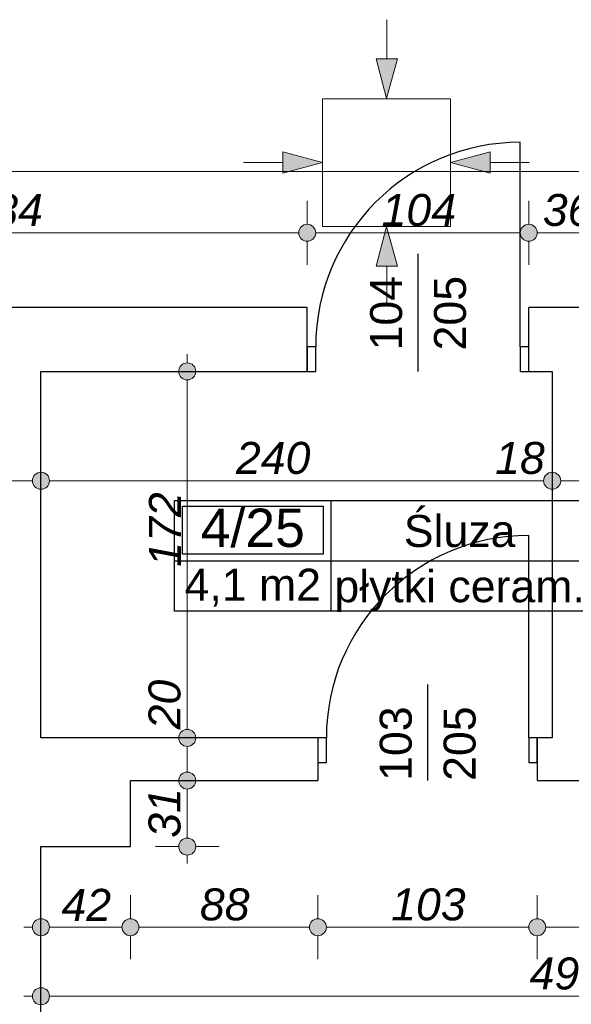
# Model space of a CAD drawing. Header units: millimetres. Extents: x -170998 to -45998, y 10557 to 52557.
# Tile 39 of 92: x -118308 to -115718, y 28669 to 33290. Entities that reach past the tile are written whole.
import ezdxf
from ezdxf.enums import TextEntityAlignment as Align

# ---------------------------------------------------------------- set-up
doc = ezdxf.new("R2010")
doc.units = ezdxf.units.MM
doc.header["$MEASUREMENT"] = 0
for name, color, linetype in [('Drzwi', 7, 'Continuous'), ('Linia', 7, 'Continuous'), ('Obiekt', 7, 'Continuous'), ('Strefa', 7, 'Continuous'), ('Słup', 7, 'Continuous'), ('Wymiary', 7, 'Continuous'), ('Ściana', 7, 'Continuous')]:
    doc.layers.add(name, color=color, linetype=linetype)
doc.styles.add('Arial', font='txt')
doc.dimstyles.new('GENERATED_STYLE__1', dxfattribs={"dimtxt": 150, "dimasz": 152, "dimexe": 0.18, "dimexo": 0, "dimgap": 0.09, "dimtad": 1, "dimtih": 1, "dimtoh": 1, "dimlfac": 0.1, "dimzin": 0, "dimdsep": 46, "dimtxsty": 'Arial', "dimblk": 'ARROWHEAD_11', "dimblk1": 'ARROWHEAD_11', "dimblk2": 'ARROWHEAD_11', "dimcen": 0.09, "dimclrd": 114, "dimclre": 114, "dimclrt": 114, "dimazin": 0, "dimtfac": 1, "dimtdec": 4, "dimtmove": 0, "dimatfit": 3, "dimfxl": 1, "dimtolj": 1, "dimtzin": 0, "dimarcsym": 0})
doc.dimstyles.new('GENERATED_STYLE__2', dxfattribs={"dimtxt": 150, "dimasz": 152, "dimexe": 0.18, "dimexo": 0, "dimgap": 0.09, "dimtad": 1, "dimlfac": 0.1, "dimzin": 0, "dimdsep": 46, "dimtxsty": 'Arial', "dimblk": 'ARROWHEAD_11', "dimblk1": 'ARROWHEAD_11', "dimblk2": 'ARROWHEAD_11', "dimcen": 0.09, "dimclrd": 114, "dimclre": 114, "dimclrt": 114, "dimazin": 0, "dimtfac": 1, "dimtdec": 4, "dimtmove": 0, "dimatfit": 3, "dimfxl": 1, "dimtolj": 1, "dimtzin": 0, "dimarcsym": 0})

# ---------------------------------------------------------------- blocks, each defined once
blk = doc.blocks.new('Śluza_4_25_25', base_point=(-116846.6, 30750.3))
at = {"layer": 'Strefa'}
for p, q in [((-117580.6, 31033.1), (-115638.4, 31033.1)), ((-117580.6, 30514.6), (-117580.6, 31033.1)), ((-117543.9, 31007.2), (-116883.3, 31007.2)), ((-117543.9, 30780.9), (-117543.9, 31007.2)), ((-116883.3, 31007.2), (-116883.3, 30780.9)), ((-116846.6, 31033.1), (-116846.6, 30514.6)), ((-115638.4, 31033.1), (-115638.4, 30514.6)), ((-116883.3, 30780.9), (-117543.9, 30780.9)), ((-117580.6, 30750.3), (-115638.4, 30750.3)), ((-115638.4, 30514.6), (-117580.6, 30514.6))]:
    blk.add_line(p, q, dxfattribs=at)
at = {"layer": 'Strefa', "style": 'Arial'}
for tag, height, p in [('ROOM_NUMBER', 180, (-117213.6, 30905.2)), ('ROOM_NAME', 150, (-116242.5, 30890.5)), ('ROOM_CALC_AREA', 150, (-117213.6, 30638.2)), ('floor_f', 150, (-116242.5, 30631.2))]:
    blk.add_attdef(tag, text='', height=height, dxfattribs=at).set_placement(p, align=Align.MIDDLE_CENTER)
blk = doc.blocks.new('*D196')
at = {"layer": 'Wymiary', "linetype": 'Continuous', "lineweight": 13}
for points in [[(-119758, 32289.6), (-119761.1, 32304.9), (-119769.7, 32317.9), (-119782.7, 32326.5), (-119798, 32329.6), (-119813.3, 32326.5), (-119826.3, 32317.9), (-119835, 32304.9), (-119838, 32289.6), (-119835, 32274.3), (-119826.3, 32261.3), (-119813.3, 32252.6), (-119798, 32249.6), (-119782.7, 32252.6), (-119769.7, 32261.3), (-119761.1, 32274.3)], [(-116918, 32289.6), (-116921.1, 32304.9), (-116929.7, 32317.9), (-116942.7, 32326.5), (-116958, 32329.6), (-116973.3, 32326.5), (-116986.3, 32317.9), (-116995, 32304.9), (-116998, 32289.6), (-116995, 32274.3), (-116986.3, 32261.3), (-116973.3, 32252.6), (-116958, 32249.6), (-116942.7, 32252.6), (-116929.7, 32261.3), (-116921.1, 32274.3)]]:
    blk.add_hatch(color=114, dxfattribs=at).paths.add_polyline_path(points)
at = {"layer": 'Wymiary', "color": 114, "lineweight": 13}
for p, q in [((-119798, 32329.6), (-119798, 32439.6)), ((-116958, 32329.6), (-116958, 32439.6)), ((-119798, 32139.6), (-119798, 32249.6)), ((-119758, 32289.6), (-116998, 32289.6)), ((-116958, 32139.6), (-116958, 32249.6))]:
    blk.add_line(p, q, dxfattribs=at)
for centre in [(-119798, 32289.6), (-116958, 32289.6)]:
    blk.add_circle(centre, 40, dxfattribs=at)
at = {"layer": 'Wymiary', "color": 114, "lineweight": 13, "insert": (-118548.8, 32319.6), "char_height": 150, "attachment_point": 7, "style": 'Arial'}
blk.add_mtext('\\A1;{\\fArial|b0|i1|c238|p38;284}', dxfattribs=at)
blk = doc.blocks.new('ARROWHEAD_11')
at = {"color": 0, "linetype": 'Continuous', "lineweight": 0}
blk.add_line((0, 0), (-1, 0), dxfattribs=at)
at = {"color": 0, "linetype": 'Continuous', "lineweight": 0, "const_width": 0.25, "flags": 128}
blk.add_lwpolyline([(-0.125, 0, 1), (0.125, 0, 1)], format="xyb", close=True, dxfattribs=at)
blk = doc.blocks.new('*D197')
at = {"layer": 'Wymiary', "linetype": 'Continuous', "lineweight": 13}
for points in [[(-116918, 32289.6), (-116921.1, 32304.9), (-116929.7, 32317.9), (-116942.7, 32326.5), (-116958, 32329.6), (-116973.3, 32326.5), (-116986.3, 32317.9), (-116995, 32304.9), (-116998, 32289.6), (-116995, 32274.3), (-116986.3, 32261.3), (-116973.3, 32252.6), (-116958, 32249.6), (-116942.7, 32252.6), (-116929.7, 32261.3), (-116921.1, 32274.3)], [(-115878, 32289.6), (-115881.1, 32304.9), (-115889.7, 32317.9), (-115902.7, 32326.5), (-115918, 32329.6), (-115933.3, 32326.5), (-115946.3, 32317.9), (-115955, 32304.9), (-115958, 32289.6), (-115955, 32274.3), (-115946.3, 32261.3), (-115933.3, 32252.6), (-115918, 32249.6), (-115902.7, 32252.6), (-115889.7, 32261.3), (-115881.1, 32274.3)]]:
    blk.add_hatch(color=114, dxfattribs=at).paths.add_polyline_path(points)
at = {"layer": 'Wymiary', "color": 114, "lineweight": 13}
for p, q in [((-116958, 32329.6), (-116958, 32439.6)), ((-115918, 32329.6), (-115918, 32439.6)), ((-116958, 32139.6), (-116958, 32249.6)), ((-116918, 32289.6), (-115958, 32289.6)), ((-115918, 32139.6), (-115918, 32249.6))]:
    blk.add_line(p, q, dxfattribs=at)
for centre in [(-116958, 32289.6), (-115918, 32289.6)]:
    blk.add_circle(centre, 40, dxfattribs=at)
at = {"layer": 'Wymiary', "color": 114, "lineweight": 13, "insert": (-116608.8, 32319.6), "char_height": 150, "attachment_point": 7, "style": 'Arial'}
blk.add_mtext('\\A1;{\\fArial|b0|i1|c238|p38;104}', dxfattribs=at)
blk = doc.blocks.new('*D198')
at = {"layer": 'Wymiary', "linetype": 'Continuous', "lineweight": 13}
for points in [[(-115878, 32289.6), (-115881.1, 32304.9), (-115889.7, 32317.9), (-115902.7, 32326.5), (-115918, 32329.6), (-115933.3, 32326.5), (-115946.3, 32317.9), (-115955, 32304.9), (-115958, 32289.6), (-115955, 32274.3), (-115946.3, 32261.3), (-115933.3, 32252.6), (-115918, 32249.6), (-115902.7, 32252.6), (-115889.7, 32261.3), (-115881.1, 32274.3)], [(-115518, 32289.6), (-115521.1, 32304.9), (-115529.7, 32317.9), (-115542.7, 32326.5), (-115558, 32329.6), (-115573.3, 32326.5), (-115586.3, 32317.9), (-115595, 32304.9), (-115598, 32289.6), (-115595, 32274.3), (-115586.3, 32261.3), (-115573.3, 32252.6), (-115558, 32249.6), (-115542.7, 32252.6), (-115529.7, 32261.3), (-115521.1, 32274.3)]]:
    blk.add_hatch(color=114, dxfattribs=at).paths.add_polyline_path(points)
at = {"layer": 'Wymiary', "color": 114, "lineweight": 13}
for p, q in [((-115918, 32329.6), (-115918, 32439.6)), ((-115558, 32329.6), (-115558, 32439.6)), ((-115918, 32139.6), (-115918, 32249.6)), ((-115878, 32289.6), (-115598, 32289.6)), ((-115558, 32139.6), (-115558, 32249.6))]:
    blk.add_line(p, q, dxfattribs=at)
for centre in [(-115918, 32289.6), (-115558, 32289.6)]:
    blk.add_circle(centre, 40, dxfattribs=at)
at = {"layer": 'Wymiary', "color": 114, "lineweight": 13, "insert": (-115851.8, 32319.6), "char_height": 150, "attachment_point": 7, "style": 'Arial'}
blk.add_mtext('\\A1;{\\fArial|b0|i1|c238|p38;36}', dxfattribs=at)
blk = doc.blocks.new('*D220')
at = {"layer": 'Wymiary', "linetype": 'Continuous', "lineweight": 13}
for points in [[(-125718, 32577.6), (-125721.1, 32592.9), (-125729.7, 32605.9), (-125742.7, 32614.5), (-125758, 32617.6), (-125773.3, 32614.5), (-125786.3, 32605.9), (-125795, 32592.9), (-125798, 32577.6), (-125795, 32562.3), (-125786.3, 32549.3), (-125773.3, 32540.6), (-125758, 32537.6), (-125742.7, 32540.6), (-125729.7, 32549.3), (-125721.1, 32562.3)], [(-104048, 32577.6), (-104051.1, 32592.9), (-104059.7, 32605.9), (-104072.7, 32614.5), (-104088, 32617.6), (-104103.3, 32614.5), (-104116.3, 32605.9), (-104125, 32592.9), (-104128, 32577.6), (-104125, 32562.3), (-104116.3, 32549.3), (-104103.3, 32540.6), (-104088, 32537.6), (-104072.7, 32540.6), (-104059.7, 32549.3), (-104051.1, 32562.3)]]:
    blk.add_hatch(color=114, dxfattribs=at).paths.add_polyline_path(points)
at = {"layer": 'Wymiary', "color": 114, "lineweight": 13}
for p, q in [((-125758, 32617.6), (-125758, 32727.6)), ((-104088, 32617.6), (-104088, 32727.6)), ((-125838, 32577.6), (-125798, 32577.6)), ((-125718, 32577.6), (-104128, 32577.6)), ((-104048, 32577.6), (-104008, 32577.6)), ((-125758, 32427.6), (-125758, 32537.6)), ((-104088, 32427.6), (-104088, 32537.6))]:
    blk.add_line(p, q, dxfattribs=at)
for centre in [(-125758, 32577.6), (-104088, 32577.6)]:
    blk.add_circle(centre, 40, dxfattribs=at)
at = {"layer": 'Wymiary', "color": 114, "lineweight": 13, "insert": (-115179.5, 32607.6), "char_height": 150, "attachment_point": 7, "style": 'Arial'}
blk.add_mtext('\\A1;{\\fArial|b0|i1|c238|p38;2\xa0167}', dxfattribs=at)
blk = doc.blocks.new('*D533')
at = {"layer": 'Wymiary', "linetype": 'Continuous', "lineweight": 13}
for points in [[(-118168, 29031), (-118171.1, 29046.3), (-118179.7, 29059.3), (-118192.7, 29067.9), (-118208, 29071), (-118223.3, 29067.9), (-118236.3, 29059.3), (-118245, 29046.3), (-118248, 29031), (-118245, 29015.7), (-118236.3, 29002.7), (-118223.3, 28994), (-118208, 28991), (-118192.7, 28994), (-118179.7, 29002.7), (-118171.1, 29015.7)], [(-117748, 29031), (-117751.1, 29046.3), (-117759.7, 29059.3), (-117772.7, 29067.9), (-117788, 29071), (-117803.3, 29067.9), (-117816.3, 29059.3), (-117825, 29046.3), (-117828, 29031), (-117825, 29015.7), (-117816.3, 29002.7), (-117803.3, 28994), (-117788, 28991), (-117772.7, 28994), (-117759.7, 29002.7), (-117751.1, 29015.7)]]:
    blk.add_hatch(color=114, dxfattribs=at).paths.add_polyline_path(points)
at = {"layer": 'Wymiary', "color": 114, "lineweight": 13}
for p, q in [((-118208, 29071), (-118208, 29181)), ((-117788, 29071), (-117788, 29181)), ((-118288, 29031), (-118248, 29031)), ((-118168, 29031), (-117828, 29031)), ((-118208, 28881), (-118208, 28991)), ((-117788, 28881), (-117788, 28991))]:
    blk.add_line(p, q, dxfattribs=at)
for centre in [(-118208, 29031), (-117788, 29031)]:
    blk.add_circle(centre, 40, dxfattribs=at)
at = {"layer": 'Wymiary', "color": 114, "lineweight": 13, "insert": (-118111.8, 29061), "char_height": 150, "attachment_point": 7, "style": 'Arial'}
blk.add_mtext('\\A1;{\\fArial|b0|i1|c238|p38;42}', dxfattribs=at)
blk = doc.blocks.new('*D534')
at = {"layer": 'Wymiary', "linetype": 'Continuous', "lineweight": 13}
for points in [[(-117748, 29031), (-117751.1, 29046.3), (-117759.7, 29059.3), (-117772.7, 29067.9), (-117788, 29071), (-117803.3, 29067.9), (-117816.3, 29059.3), (-117825, 29046.3), (-117828, 29031), (-117825, 29015.7), (-117816.3, 29002.7), (-117803.3, 28994), (-117788, 28991), (-117772.7, 28994), (-117759.7, 29002.7), (-117751.1, 29015.7)], [(-116868, 29031), (-116871.1, 29046.3), (-116879.7, 29059.3), (-116892.7, 29067.9), (-116908, 29071), (-116923.3, 29067.9), (-116936.3, 29059.3), (-116945, 29046.3), (-116948, 29031), (-116945, 29015.7), (-116936.3, 29002.7), (-116923.3, 28994), (-116908, 28991), (-116892.7, 28994), (-116879.7, 29002.7), (-116871.1, 29015.7)]]:
    blk.add_hatch(color=114, dxfattribs=at).paths.add_polyline_path(points)
at = {"layer": 'Wymiary', "color": 114, "lineweight": 13}
for p, q in [((-117788, 29071), (-117788, 29181)), ((-116908, 29071), (-116908, 29181)), ((-117748, 29031), (-116948, 29031)), ((-117788, 28881), (-117788, 28991)), ((-116908, 28881), (-116908, 28991))]:
    blk.add_line(p, q, dxfattribs=at)
for centre in [(-117788, 29031), (-116908, 29031)]:
    blk.add_circle(centre, 40, dxfattribs=at)
at = {"layer": 'Wymiary', "color": 114, "lineweight": 13, "insert": (-117461.8, 29061), "char_height": 150, "attachment_point": 7, "style": 'Arial'}
blk.add_mtext('\\A1;{\\fArial|b0|i1|c238|p38;88}', dxfattribs=at)
blk = doc.blocks.new('*D535')
at = {"layer": 'Wymiary', "linetype": 'Continuous', "lineweight": 13}
for points in [[(-116868, 29031), (-116871.1, 29046.3), (-116879.7, 29059.3), (-116892.7, 29067.9), (-116908, 29071), (-116923.3, 29067.9), (-116936.3, 29059.3), (-116945, 29046.3), (-116948, 29031), (-116945, 29015.7), (-116936.3, 29002.7), (-116923.3, 28994), (-116908, 28991), (-116892.7, 28994), (-116879.7, 29002.7), (-116871.1, 29015.7)], [(-115838, 29031), (-115841.1, 29046.3), (-115849.7, 29059.3), (-115862.7, 29067.9), (-115878, 29071), (-115893.3, 29067.9), (-115906.3, 29059.3), (-115915, 29046.3), (-115918, 29031), (-115915, 29015.7), (-115906.3, 29002.7), (-115893.3, 28994), (-115878, 28991), (-115862.7, 28994), (-115849.7, 29002.7), (-115841.1, 29015.7)]]:
    blk.add_hatch(color=114, dxfattribs=at).paths.add_polyline_path(points)
at = {"layer": 'Wymiary', "color": 114, "lineweight": 13}
for p, q in [((-116908, 29071), (-116908, 29181)), ((-115878, 29071), (-115878, 29181)), ((-116868, 29031), (-115918, 29031)), ((-116908, 28881), (-116908, 28991)), ((-115878, 28881), (-115878, 28991))]:
    blk.add_line(p, q, dxfattribs=at)
for centre in [(-116908, 29031), (-115878, 29031)]:
    blk.add_circle(centre, 40, dxfattribs=at)
at = {"layer": 'Wymiary', "color": 114, "lineweight": 13, "insert": (-116563.8, 29061), "char_height": 150, "attachment_point": 7, "style": 'Arial'}
blk.add_mtext('\\A1;{\\fArial|b0|i1|c238|p38;103}', dxfattribs=at)
blk = doc.blocks.new('*D536')
at = {"layer": 'Wymiary', "linetype": 'Continuous', "lineweight": 13}
for points in [[(-115838, 29031), (-115841.1, 29046.3), (-115849.7, 29059.3), (-115862.7, 29067.9), (-115878, 29071), (-115893.3, 29067.9), (-115906.3, 29059.3), (-115915, 29046.3), (-115918, 29031), (-115915, 29015.7), (-115906.3, 29002.7), (-115893.3, 28994), (-115878, 28991), (-115862.7, 28994), (-115849.7, 29002.7), (-115841.1, 29015.7)], [(-113238, 29031), (-113241.1, 29046.3), (-113249.7, 29059.3), (-113262.7, 29067.9), (-113278, 29071), (-113293.3, 29067.9), (-113306.3, 29059.3), (-113315, 29046.3), (-113318, 29031), (-113315, 29015.7), (-113306.3, 29002.7), (-113293.3, 28994), (-113278, 28991), (-113262.7, 28994), (-113249.7, 29002.7), (-113241.1, 29015.7)]]:
    blk.add_hatch(color=114, dxfattribs=at).paths.add_polyline_path(points)
at = {"layer": 'Wymiary', "color": 114, "lineweight": 13}
for p, q in [((-115878, 29071), (-115878, 29181)), ((-113278, 29071), (-113278, 29181)), ((-115838, 29031), (-113318, 29031)), ((-113238, 29031), (-113198, 29031)), ((-115878, 28881), (-115878, 28991)), ((-113278, 28881), (-113278, 28991))]:
    blk.add_line(p, q, dxfattribs=at)
for centre in [(-115878, 29031), (-113278, 29031)]:
    blk.add_circle(centre, 40, dxfattribs=at)
at = {"layer": 'Wymiary', "color": 114, "lineweight": 13, "insert": (-114748.8, 29061), "char_height": 150, "attachment_point": 7, "style": 'Arial'}
blk.add_mtext('\\A1;{\\fArial|b0|i1|c238|p38;260}', dxfattribs=at)
blk = doc.blocks.new('*D537')
at = {"layer": 'Wymiary', "linetype": 'Continuous', "lineweight": 13}
for points in [[(-117481.1, 29719.3), (-117484.1, 29734.6), (-117492.8, 29747.6), (-117505.8, 29756.3), (-117521.1, 29759.3), (-117536.4, 29756.3), (-117549.4, 29747.6), (-117558.1, 29734.6), (-117561.1, 29719.3), (-117558.1, 29704), (-117549.4, 29691), (-117536.4, 29682.4), (-117521.1, 29679.3), (-117505.8, 29682.4), (-117492.8, 29691), (-117484.1, 29704)], [(-117481.1, 29409.3), (-117484.1, 29424.6), (-117492.8, 29437.6), (-117505.8, 29446.3), (-117521.1, 29449.3), (-117536.4, 29446.3), (-117549.4, 29437.6), (-117558.1, 29424.6), (-117561.1, 29409.3), (-117558.1, 29394), (-117549.4, 29381), (-117536.4, 29372.4), (-117521.1, 29369.3), (-117505.8, 29372.4), (-117492.8, 29381), (-117484.1, 29394)]]:
    blk.add_hatch(color=114, dxfattribs=at).paths.add_polyline_path(points)
at = {"layer": 'Wymiary', "color": 114, "lineweight": 13}
for p, q in [((-117561.1, 29719.3), (-117671.1, 29719.3)), ((-117371.1, 29719.3), (-117481.1, 29719.3)), ((-117521.1, 29449.3), (-117521.1, 29679.3)), ((-117561.1, 29409.3), (-117671.1, 29409.3)), ((-117371.1, 29409.3), (-117481.1, 29409.3)), ((-117521.1, 29329.3), (-117521.1, 29369.3))]:
    blk.add_line(p, q, dxfattribs=at)
for centre in [(-117521.1, 29719.3), (-117521.1, 29409.3)]:
    blk.add_circle(centre, 40, dxfattribs=at)
at = {"layer": 'Wymiary', "color": 114, "lineweight": 13, "insert": (-117551.1, 29450.5), "char_height": 150, "attachment_point": 7, "rotation": 90, "style": 'Arial'}
blk.add_mtext('\\A1;{\\fArial|b0|i1|c238|p38;31}', dxfattribs=at)
blk = doc.blocks.new('*D538')
at = {"layer": 'Wymiary', "linetype": 'Continuous', "lineweight": 13}
for points in [[(-117481.1, 29919.3), (-117484.1, 29934.6), (-117492.8, 29947.6), (-117505.8, 29956.3), (-117521.1, 29959.3), (-117536.4, 29956.3), (-117549.4, 29947.6), (-117558.1, 29934.6), (-117561.1, 29919.3), (-117558.1, 29904), (-117549.4, 29891), (-117536.4, 29882.4), (-117521.1, 29879.3), (-117505.8, 29882.4), (-117492.8, 29891), (-117484.1, 29904)], [(-117481.1, 29719.3), (-117484.1, 29734.6), (-117492.8, 29747.6), (-117505.8, 29756.3), (-117521.1, 29759.3), (-117536.4, 29756.3), (-117549.4, 29747.6), (-117558.1, 29734.6), (-117561.1, 29719.3), (-117558.1, 29704), (-117549.4, 29691), (-117536.4, 29682.4), (-117521.1, 29679.3), (-117505.8, 29682.4), (-117492.8, 29691), (-117484.1, 29704)]]:
    blk.add_hatch(color=114, dxfattribs=at).paths.add_polyline_path(points)
at = {"layer": 'Wymiary', "color": 114, "lineweight": 13}
for p, q in [((-117561.1, 29919.3), (-117671.1, 29919.3)), ((-117371.1, 29919.3), (-117481.1, 29919.3)), ((-117521.1, 29759.3), (-117521.1, 29879.3)), ((-117561.1, 29719.3), (-117671.1, 29719.3)), ((-117371.1, 29719.3), (-117481.1, 29719.3))]:
    blk.add_line(p, q, dxfattribs=at)
for centre in [(-117521.1, 29919.3), (-117521.1, 29719.3)]:
    blk.add_circle(centre, 40, dxfattribs=at)
blk = doc.blocks.new('*D539')
at = {"layer": 'Wymiary', "linetype": 'Continuous', "lineweight": 13}
for points in [[(-117481.1, 31639.3), (-117484.1, 31654.6), (-117492.8, 31667.6), (-117505.8, 31676.3), (-117521.1, 31679.3), (-117536.4, 31676.3), (-117549.4, 31667.6), (-117558.1, 31654.6), (-117561.1, 31639.3), (-117558.1, 31624), (-117549.4, 31611), (-117536.4, 31602.4), (-117521.1, 31599.3), (-117505.8, 31602.4), (-117492.8, 31611), (-117484.1, 31624)], [(-117481.1, 29919.3), (-117484.1, 29934.6), (-117492.8, 29947.6), (-117505.8, 29956.3), (-117521.1, 29959.3), (-117536.4, 29956.3), (-117549.4, 29947.6), (-117558.1, 29934.6), (-117561.1, 29919.3), (-117558.1, 29904), (-117549.4, 29891), (-117536.4, 29882.4), (-117521.1, 29879.3), (-117505.8, 29882.4), (-117492.8, 29891), (-117484.1, 29904)]]:
    blk.add_hatch(color=114, dxfattribs=at).paths.add_polyline_path(points)
at = {"layer": 'Wymiary', "color": 114, "lineweight": 13}
for p, q in [((-117521.1, 31679.3), (-117521.1, 31719.3)), ((-117561.1, 31639.3), (-117671.1, 31639.3)), ((-117371.1, 31639.3), (-117481.1, 31639.3)), ((-117521.1, 29959.3), (-117521.1, 31599.3)), ((-117561.1, 29919.3), (-117671.1, 29919.3)), ((-117371.1, 29919.3), (-117481.1, 29919.3))]:
    blk.add_line(p, q, dxfattribs=at)
for centre in [(-117521.1, 31639.3), (-117521.1, 29919.3)]:
    blk.add_circle(centre, 40, dxfattribs=at)
at = {"layer": 'Wymiary', "color": 114, "lineweight": 13, "char_height": 150, "attachment_point": 7, "rotation": 90, "style": 'Arial'}
for s, insert in [('\\A1;{\\fArial|b0|i1|c238|p38;172}', (-117551.1, 30722.4)), ('\\A1;{\\fArial|b0|i1|c238|p38;20}', (-117551.1, 29959.3))]:
    blk.add_mtext(s, dxfattribs=dict(at, insert=insert))
blk = doc.blocks.new('*D540')
at = {"layer": 'Wymiary', "linetype": 'Continuous', "lineweight": 13}
for points in [[(-118168, 28707), (-118171.1, 28722.3), (-118179.7, 28735.3), (-118192.7, 28744), (-118208, 28747), (-118223.3, 28744), (-118236.3, 28735.3), (-118245, 28722.3), (-118248, 28707), (-118245, 28691.7), (-118236.3, 28678.7), (-118223.3, 28670.1), (-118208, 28667), (-118192.7, 28670.1), (-118179.7, 28678.7), (-118171.1, 28691.7)], [(-113238, 28707), (-113241.1, 28722.3), (-113249.7, 28735.3), (-113262.7, 28744), (-113278, 28747), (-113293.3, 28744), (-113306.3, 28735.3), (-113315, 28722.3), (-113318, 28707), (-113315, 28691.7), (-113306.3, 28678.7), (-113293.3, 28670.1), (-113278, 28667), (-113262.7, 28670.1), (-113249.7, 28678.7), (-113241.1, 28691.7)]]:
    blk.add_hatch(color=114, dxfattribs=at).paths.add_polyline_path(points)
at = {"layer": 'Wymiary', "color": 114, "lineweight": 13}
for p, q in [((-118208, 28747), (-118208, 28857)), ((-113278, 28747), (-113278, 28857)), ((-118288, 28707), (-118248, 28707)), ((-118168, 28707), (-113318, 28707)), ((-113238, 28707), (-113198, 28707)), ((-118208, 28557), (-118208, 28667)), ((-113278, 28557), (-113278, 28667))]:
    blk.add_line(p, q, dxfattribs=at)
for centre in [(-118208, 28707), (-113278, 28707)]:
    blk.add_circle(centre, 40, dxfattribs=at)
at = {"layer": 'Wymiary', "color": 114, "lineweight": 13, "insert": (-115913.8, 28737), "char_height": 150, "attachment_point": 7, "style": 'Arial'}
blk.add_mtext('\\A1;{\\fArial|b0|i1|c238|p38;493}', dxfattribs=at)
blk = doc.blocks.new('*D557')
at = {"layer": 'Wymiary', "linetype": 'Continuous', "lineweight": 13}
for points in [[(-118778, 31126.1), (-118781.1, 31141.4), (-118789.7, 31154.4), (-118802.7, 31163), (-118818, 31166.1), (-118833.3, 31163), (-118846.3, 31154.4), (-118855, 31141.4), (-118858, 31126.1), (-118855, 31110.8), (-118846.3, 31097.8), (-118833.3, 31089.1), (-118818, 31086.1), (-118802.7, 31089.1), (-118789.7, 31097.8), (-118781.1, 31110.8)], [(-118168, 31126.1), (-118171.1, 31141.4), (-118179.7, 31154.4), (-118192.7, 31163), (-118208, 31166.1), (-118223.3, 31163), (-118236.3, 31154.4), (-118245, 31141.4), (-118248, 31126.1), (-118245, 31110.8), (-118236.3, 31097.8), (-118223.3, 31089.1), (-118208, 31086.1), (-118192.7, 31089.1), (-118179.7, 31097.8), (-118171.1, 31110.8)]]:
    blk.add_hatch(color=114, dxfattribs=at).paths.add_polyline_path(points)
at = {"layer": 'Wymiary', "color": 114, "lineweight": 13}
for p, q in [((-118818, 31166.1), (-118818, 31276.1)), ((-118208, 31166.1), (-118208, 31276.1)), ((-118778, 31126.1), (-118248, 31126.1)), ((-118818, 30976.1), (-118818, 31086.1)), ((-118208, 30976.1), (-118208, 31086.1))]:
    blk.add_line(p, q, dxfattribs=at)
for centre in [(-118818, 31126.1), (-118208, 31126.1)]:
    blk.add_circle(centre, 40, dxfattribs=at)
at = {"layer": 'Wymiary', "color": 114, "lineweight": 13, "insert": (-118626.8, 31156.1), "char_height": 150, "attachment_point": 7, "style": 'Arial'}
blk.add_mtext('\\A1;{\\fArial|b0|i1|c238|p38;61}', dxfattribs=at)
blk = doc.blocks.new('*D558')
at = {"layer": 'Wymiary', "linetype": 'Continuous', "lineweight": 13}
for points in [[(-118168, 31126.1), (-118171.1, 31141.4), (-118179.7, 31154.4), (-118192.7, 31163), (-118208, 31166.1), (-118223.3, 31163), (-118236.3, 31154.4), (-118245, 31141.4), (-118248, 31126.1), (-118245, 31110.8), (-118236.3, 31097.8), (-118223.3, 31089.1), (-118208, 31086.1), (-118192.7, 31089.1), (-118179.7, 31097.8), (-118171.1, 31110.8)], [(-115768, 31126.1), (-115771.1, 31141.4), (-115779.7, 31154.4), (-115792.7, 31163), (-115808, 31166.1), (-115823.3, 31163), (-115836.3, 31154.4), (-115845, 31141.4), (-115848, 31126.1), (-115845, 31110.8), (-115836.3, 31097.8), (-115823.3, 31089.1), (-115808, 31086.1), (-115792.7, 31089.1), (-115779.7, 31097.8), (-115771.1, 31110.8)]]:
    blk.add_hatch(color=114, dxfattribs=at).paths.add_polyline_path(points)
at = {"layer": 'Wymiary', "color": 114, "lineweight": 13}
for p, q in [((-118208, 31166.1), (-118208, 31276.1)), ((-115808, 31166.1), (-115808, 31276.1)), ((-118168, 31126.1), (-115848, 31126.1)), ((-118208, 30976.1), (-118208, 31086.1)), ((-115808, 30976.1), (-115808, 31086.1))]:
    blk.add_line(p, q, dxfattribs=at)
for centre in [(-118208, 31126.1), (-115808, 31126.1)]:
    blk.add_circle(centre, 40, dxfattribs=at)
at = {"layer": 'Wymiary', "color": 114, "lineweight": 13, "char_height": 150, "attachment_point": 7, "style": 'Arial'}
for s, insert in [('\\A1;{\\fArial|b0|i1|c238|p38;240}', (-117292.6, 31156.1)), ('\\A1;{\\fArial|b0|i1|c238|p38;18}', (-116075.7, 31156.1))]:
    blk.add_mtext(s, dxfattribs=dict(at, insert=insert))
blk = doc.blocks.new('*D559')
at = {"layer": 'Wymiary', "linetype": 'Continuous', "lineweight": 13}
for points in [[(-115768, 31126.1), (-115771.1, 31141.4), (-115779.7, 31154.4), (-115792.7, 31163), (-115808, 31166.1), (-115823.3, 31163), (-115836.3, 31154.4), (-115845, 31141.4), (-115848, 31126.1), (-115845, 31110.8), (-115836.3, 31097.8), (-115823.3, 31089.1), (-115808, 31086.1), (-115792.7, 31089.1), (-115779.7, 31097.8), (-115771.1, 31110.8)], [(-115588, 31126.1), (-115591.1, 31141.4), (-115599.7, 31154.4), (-115612.7, 31163), (-115628, 31166.1), (-115643.3, 31163), (-115656.3, 31154.4), (-115665, 31141.4), (-115668, 31126.1), (-115665, 31110.8), (-115656.3, 31097.8), (-115643.3, 31089.1), (-115628, 31086.1), (-115612.7, 31089.1), (-115599.7, 31097.8), (-115591.1, 31110.8)]]:
    blk.add_hatch(color=114, dxfattribs=at).paths.add_polyline_path(points)
at = {"layer": 'Wymiary', "color": 114, "lineweight": 13}
for p, q in [((-115808, 31166.1), (-115808, 31276.1)), ((-115628, 31166.1), (-115628, 31276.1)), ((-115768, 31126.1), (-115668, 31126.1)), ((-115808, 30976.1), (-115808, 31086.1)), ((-115628, 30976.1), (-115628, 31086.1))]:
    blk.add_line(p, q, dxfattribs=at)
for centre in [(-115808, 31126.1), (-115628, 31126.1)]:
    blk.add_circle(centre, 40, dxfattribs=at)

msp = doc.modelspace()

# ---------------------------------------------------------------- hatches: boundary and pattern name
at = {"layer": 'Linia', "linetype": 'Continuous', "lineweight": 13}
for points in [[(-116585.14, 32919.183), (-116534.891, 33105.719), (-116634.891, 33105.852)], [(-116886.34, 32619.184), (-117072.943, 32669.184), (-117072.943, 32569.184)], [(-116285.54, 32619.184), (-116098.938, 32569.184), (-116098.938, 32669.184)], [(-116585.14, 32319.184), (-116634.891, 32132.515), (-116534.891, 32132.648)]]:
    msp.add_hatch(color=150, dxfattribs=at).paths.add_polyline_path(points)

# ---------------------------------------------------------------- linework, layer by layer
at = {"layer": 'Drzwi'}
for p, q in [((-115958.019, 31754.32), (-115958.019, 32714.32)), ((-116918.019, 31754.32), (-116958.019, 31754.32)), ((-116958.019, 31754.32), (-116958.019, 31639.32)), ((-116958.019, 31639.32), (-116958.019, 31754.32)), ((-116918.019, 31639.32), (-116918.019, 31754.32)), ((-115918.019, 31754.32), (-115958.019, 31754.32)), ((-115958.019, 31754.32), (-115958.019, 31639.32)), ((-115918.019, 31639.32), (-115918.019, 31754.32)), ((-115918.019, 31639.32), (-115918.019, 31754.32)), ((-116958.019, 31639.32), (-116918.019, 31639.32)), ((-115958.019, 31639.32), (-115918.019, 31639.32)), ((-115918.019, 29919.32), (-115918.019, 30869.32)), ((-116868.019, 29919.32), (-116908.019, 29919.32)), ((-116908.019, 29919.32), (-116908.019, 29804.32)), ((-116908.019, 29919.32), (-116908.019, 29804.32)), ((-116868.019, 29804.32), (-116868.019, 29919.32)), ((-115878.019, 29919.32), (-115918.019, 29919.32)), ((-115918.019, 29919.32), (-115918.019, 29804.32)), ((-115878.019, 29804.32), (-115878.019, 29919.32)), ((-115878.019, 29919.32), (-115878.019, 29804.32)), ((-116908.019, 29804.32), (-116868.019, 29804.32)), ((-115918.019, 29804.32), (-115878.019, 29804.32))]:
    msp.add_line(p, q, dxfattribs=at)
for centre, radius in [((-115958.019, 31754.32), 960), ((-115918.019, 29919.32), 950)]:
    msp.add_arc(centre, radius, 90, 180, dxfattribs=at)
at = {"layer": 'Linia', "color": 150, "lineweight": 13}
for p, q in [((-116584.646, 33289.558), (-116584.891, 33105.786)), ((-116585.14, 32919.183), (-116634.891, 33105.852)), ((-116634.891, 33105.852), (-116534.891, 33105.719)), ((-116585.14, 32919.183), (-116534.891, 33105.719)), ((-116285.54, 32918.784), (-116885.54, 32918.784)), ((-116885.54, 32918.784), (-116885.54, 32319.584)), ((-116285.54, 32319.584), (-116285.54, 32918.784)), ((-116886.34, 32619.184), (-117072.943, 32669.184)), ((-117072.943, 32569.184), (-117072.943, 32669.184)), ((-116285.54, 32619.184), (-116098.938, 32669.184)), ((-116098.938, 32669.184), (-116098.938, 32569.184)), ((-117256.715, 32619.184), (-117072.943, 32619.184)), ((-116886.34, 32619.184), (-117072.943, 32569.184)), ((-116285.54, 32619.184), (-116098.938, 32569.184)), ((-115915.165, 32619.184), (-116098.938, 32619.184)), ((-116885.54, 32318.784), (-116285.54, 32318.784)), ((-116585.14, 32319.184), (-116634.891, 32132.515)), ((-116585.14, 32319.184), (-116534.891, 32132.648)), ((-116534.891, 32132.648), (-116634.891, 32132.515)), ((-116584.646, 31948.809), (-116584.891, 32132.582))]:
    msp.add_line(p, q, dxfattribs=at)
at = {"layer": 'Obiekt'}
for p, q in [((-116438.019, 32190.699), (-116438.019, 31639.32)), ((-116393.019, 30170.699), (-116393.019, 29719.32))]:
    msp.add_line(p, q, dxfattribs=at)
at = {"layer": 'Słup'}
for p, q in [((-117788.019, 29409.32), (-117788.019, 29719.32)), ((-118208.019, 29409.32), (-117788.019, 29409.32))]:
    msp.add_line(p, q, dxfattribs=at)
at = {"layer": 'Ściana'}
for p, q in [((-116958.019, 31754.32), (-116958.019, 31939.32)), ((-115918.019, 31754.32), (-115918.019, 31939.32)), ((-116958.019, 31639.32), (-116958.019, 31754.32)), ((-115918.019, 31639.32), (-115918.019, 31754.32)), ((-116908.019, 29919.32), (-116908.019, 29804.32)), ((-115878.019, 29919.32), (-115878.019, 29804.32)), ((-116908.019, 29804.32), (-116908.019, 29719.32)), ((-115878.019, 29804.32), (-115878.019, 29719.32))]:
    msp.add_line(p, q, dxfattribs=at)
at = {"layer": 'Ściana', "flags": 128}
for points in [[(-116958.019, 31939.32), (-118818.019, 31939.32)], [(-115558.019, 31939.32), (-115918.019, 31939.32)], [(-118208.019, 31639.32), (-116958.019, 31639.32)], [(-118208.019, 29919.32), (-118208.019, 31639.32)], [(-115918.019, 31639.32), (-115808.019, 31639.32)], [(-115808.019, 31639.32), (-115808.019, 29919.32)], [(-116908.019, 29919.32), (-118208.019, 29919.32)], [(-115808.019, 29919.32), (-115878.019, 29919.32)], [(-117788.019, 29719.32), (-116908.019, 29719.32)], [(-115878.019, 29719.32), (-113278.019, 29719.32)], [(-118208.019, 25979.32), (-118208.019, 29409.32)]]:
    msp.add_lwpolyline(points, dxfattribs=at)

# ---------------------------------------------------------------- block references
at = {"layer": 'Strefa'}
ref = msp.add_blockref('Śluza_4_25_25', (-116846.602, 30750.276), dxfattribs=at)
ref.add_attrib('ROOM_NAME', 'Śluza', dxfattribs={"color": 7, "height": 150, "style": 'Arial'}).set_placement((-116242.518, 30890.539), align=Align.MIDDLE_CENTER)
ref.add_attrib('ROOM_NUMBER', '4/25', dxfattribs={"color": 7, "height": 180, "style": 'Arial'}).set_placement((-117213.622, 30905.223), align=Align.MIDDLE_CENTER)
ref.add_attrib('ROOM_CALC_AREA', '4,1 m2', dxfattribs={"color": 7, "height": 150, "style": 'Arial'}).set_placement((-117213.622, 30638.222), align=Align.MIDDLE_CENTER)
ref.add_attrib('floor_f', 'płytki ceram.', dxfattribs={"color": 7, "height": 150, "style": 'Arial'}).set_placement((-116242.518, 30631.176), align=Align.MIDDLE_CENTER)

# ---------------------------------------------------------------- texts
at = {"layer": 'Obiekt', "char_height": 150, "attachment_point": 7, "rotation": 90, "style": 'Arial'}
for s, insert in [('\\A1;{\\fArial|b0|i0|c238|p38;104}', (-116510.55, 31737.66)), ('\\A1;{\\fArial|b0|i0|c238|p38;205}', (-116210.55, 31737.66)), ('\\A1;{\\fArial|b0|i0|c238|p38;103}', (-116465.447, 29717.66)), ('\\A1;{\\fArial|b0|i0|c238|p38;205}', (-116165.55, 29717.66))]:
    msp.add_mtext(s, dxfattribs=dict(at, insert=insert))

# ---------------------------------------------------------------- dimensions: what is measured, and where the dimension line sits
at = {"layer": 'Wymiary', "color": 114, "lineweight": 13}
for base, p1, p2, picture, middle in [((-104088.019, 32577.59), (-125758.019, 32199.32), (-104088.019, 31939.32), '*D220', (-114923.019, 32682.59)), ((-116958.019, 32289.584), (-119798.019, 31939.32), (-116958.019, 31939.32), '*D196', (-118378.019, 32394.584)), ((-115918.019, 32289.584), (-116958.019, 31939.32), (-115918.019, 31939.32), '*D197', (-116438.019, 32394.584)), ((-115558.019, 32289.584), (-115918.019, 31939.32), (-115558.019, 31939.32), '*D198', (-115738.019, 32394.584)), ((-118208.019, 31126.087), (-118818.019, 28959.32), (-118208.019, 31639.32), '*D557', (-118513.019, 31231.087)), ((-115808.019, 31126.087), (-118208.019, 31639.32), (-115808.019, 31639.32), '*D558', (-117121.848, 31231.087)), ((-115628.019, 31126.087), (-115808.019, 31639.32), (-115628.019, 30929.32), '*D559', (-115961.848, 31231.087)), ((-113278.019, 28707.03), (-118208.019, 29409.32), (-113278.019, 29719.32), '*D540', (-115743.019, 28812.03)), ((-116908.019, 29030.988), (-117788.019, 29409.32), (-116908.019, 29719.32), '*D534', (-117348.019, 29135.988)), ((-115878.019, 29030.988), (-116908.019, 29719.32), (-115878.019, 29719.32), '*D535', (-116393.019, 29135.988)), ((-113278.019, 29030.988), (-115878.019, 29719.32), (-113278.019, 29719.32), '*D536', (-114578.019, 29135.988)), ((-117788.019, 29030.988), (-118208.019, 29409.32), (-117788.019, 29409.32), '*D533', (-117998.019, 29135.988))]:
    dim = msp.add_linear_dim(base=base, p1=p1, p2=p2, dimstyle='GENERATED_STYLE__1', dxfattribs=at)
    dim.commit()
    dim.dimension.update_dxf_attribs({"geometry": picture, "text_midpoint": middle, "dimtype": 160})
for base, p1, p2, picture, middle in [((-117521.098, 31639.32), (-118208.019, 29919.32), (-118208.019, 31639.32), '*D539', (-117626.098, 30893.149)), ((-117521.098, 29919.32), (-117788.019, 29719.32), (-118208.019, 29919.32), '*D538', (-117626.098, 30073.149)), ((-117521.098, 29719.32), (-117788.019, 29409.32), (-117788.019, 29719.32), '*D537', (-117626.098, 29564.32))]:
    dim = msp.add_linear_dim(base=base, p1=p1, p2=p2, angle=90, dimstyle='GENERATED_STYLE__2', dxfattribs=at)
    dim.commit()
    dim.dimension.update_dxf_attribs({"geometry": picture, "text_midpoint": middle, "dimtype": 160, "text_rotation": 90})

doc.saveas('drawing.dxf')
